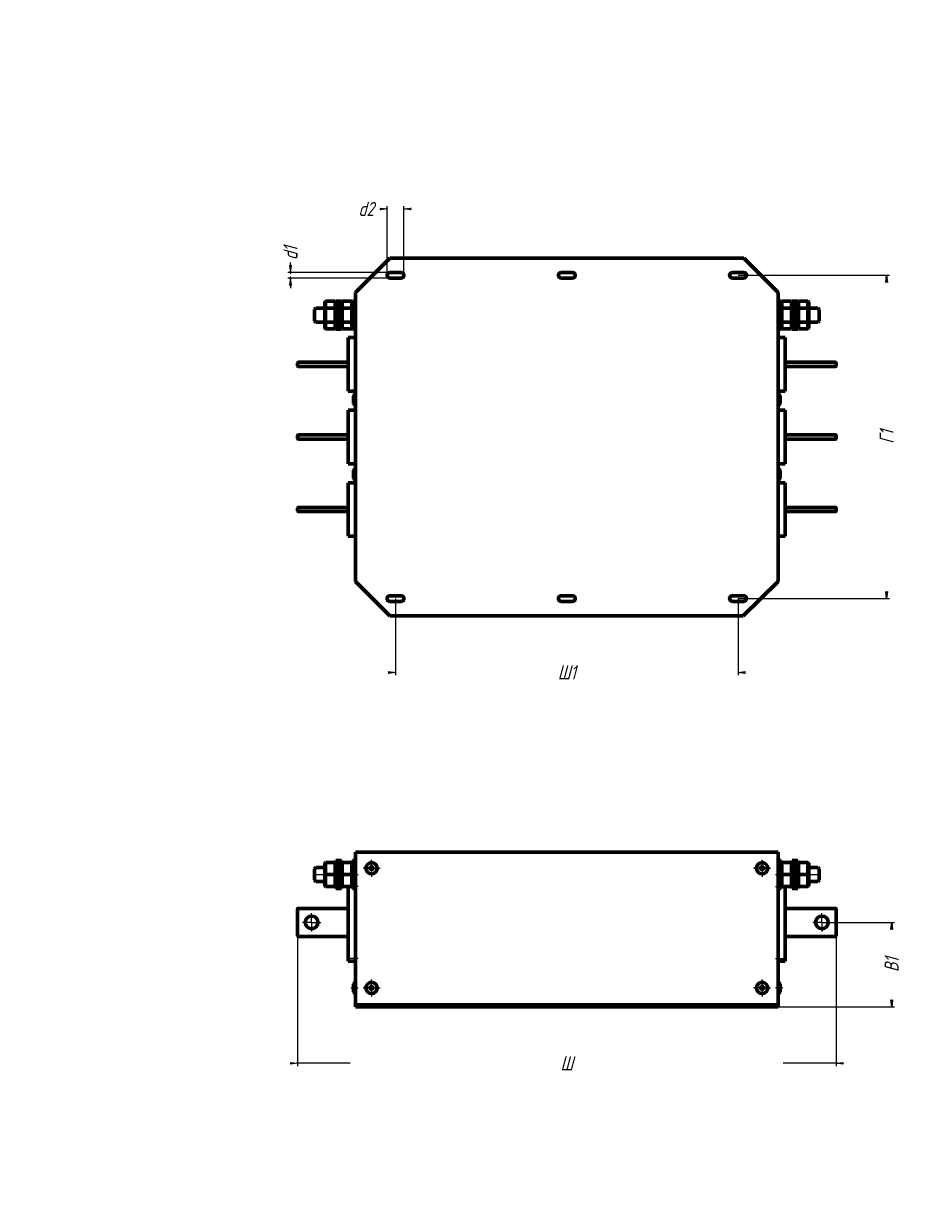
# Model space of a CAD drawing. Header units: millimetres. Extents: x 0 to 1189, y 0 to 841.
# Tile 1 of 2: x 0 to 630, y 0 to 841. Entities that reach past the tile are written whole.
import ezdxf

# ---------------------------------------------------------------- set-up
doc = ezdxf.new("R2010")
doc.units = ezdxf.units.MM
for name, pattern in [('K5LT_AXLED', [12, 7.5, -1.5, 1.5, -1.5]), ('K5LT_BASIC', [0]), ('K5LT_THIN', [0])]:
    doc.linetypes.add(name, pattern=pattern)
doc.layers.add('Системный слой', color=7, linetype='Continuous')
doc.styles.add('KDIMTEXTSTYLE', font='GOST_AU.SHX', dxfattribs={"width": 0.96, "oblique": 15, "height": 5})
doc.dimstyles.new('KDIMSTYLE (1.00)', dxfattribs={"dimtxt": 5, "dimasz": 1, "dimexe": 2, "dimexo": 0, "dimgap": 1, "dimtad": 1, "dimtxsty": 'KDIMTEXTSTYLE', "dimsah": 1, "dimcen": 0, "dimdle": 1, "dimadec": 0, "dimazin": 0, "dimtfac": 0.667, "dimtmove": 0, "dimatfit": 3, "dimfxl": 1, "dimtvp": 1, "dimtolj": 1, "dimtzin": 0, "dimarcsym": 0})

# ---------------------------------------------------------------- blocks, each defined once
blk = doc.blocks.new('KDIMARROW_01')
at = {"layer": 'Системный слой'}
blk.add_hatch(color=0, dxfattribs=at).paths.add_polyline_path([(0, 0), (-5, 0.658262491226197), (-4.5, 6e-16), (-5, -0.6582624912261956)])
at = {"layer": 'Системный слой', "color": 0, "linetype": 'K5LT_THIN', "lineweight": 18}
for p, q in [((-4.5, 6e-16), (-5, 0.658262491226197)), ((-5, 0.658262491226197), (0, 0)), ((0, 0), (-5, -0.6582624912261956)), ((-5, -0.6582624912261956), (-4.5, 6e-16)), ((0, 0), (-1, 0))]:
    blk.add_line(p, q, dxfattribs=at)
blk = doc.blocks.new('KDIMARROW_02')
at = {"layer": 'Системный слой'}
blk.add_hatch(color=0, dxfattribs=at).paths.add_polyline_path([(4.5, -6e-16), (5, 0.6582624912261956), (0, 0), (5, -0.658262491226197)])
at = {"layer": 'Системный слой', "color": 0, "linetype": 'K5LT_THIN', "lineweight": 18}
for p, q in [((0, 0), (-1, 0)), ((5, 0.6582624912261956), (0, 0)), ((0, 0), (5, -0.658262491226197)), ((0, 0), (7, -9e-16)), ((4.5, -6e-16), (5, 0.6582624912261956)), ((5, -0.658262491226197), (4.5, -6e-16))]:
    blk.add_line(p, q, dxfattribs=at)
blk = doc.blocks.new('U0')
at = {"layer": 'Системный слой', "color": 150, "linetype": 'K5LT_BASIC', "lineweight": 60, "true_color": 0x0080ff}
for p, q in [((233.9668528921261, 156.4329991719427), (233.9668528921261, 159.1329991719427)), ((233.9668528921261, 153.7329991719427), (233.9668528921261, 156.4329991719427))]:
    blk.add_line(p, q, dxfattribs=at)
blk = doc.blocks.new('U1')
at = {"layer": 'Системный слой', "color": 30, "linetype": 'K5LT_AXLED', "lineweight": 18, "true_color": 0xff8000}
for q in [(197.7668528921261, 202.9329991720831), (204.2668528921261, 209.4329991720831), (210.7668528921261, 202.9329991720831), (204.2668528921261, 196.4329991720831)]:
    blk.add_line((204.2668528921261, 202.9329991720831), q, dxfattribs=at)
blk = doc.blocks.new('U2')
at = {"layer": 'Системный слой', "color": 30, "linetype": 'K5LT_AXLED', "lineweight": 18, "true_color": 0xff8000}
for q in [(559.766852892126, 202.9329991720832), (566.266852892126, 209.4329991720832), (572.766852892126, 202.9329991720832), (566.266852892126, 196.4329991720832)]:
    blk.add_line((566.266852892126, 202.9329991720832), q, dxfattribs=at)
blk = doc.blocks.new('U3')
at = {"layer": 'Системный слой', "color": 30, "linetype": 'K5LT_AXLED', "lineweight": 18, "true_color": 0xff8000}
for q in [(246.7668528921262, 162.4329991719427), (240.7668528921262, 156.4329991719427), (252.7668528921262, 156.4329991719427), (246.7668528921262, 150.4329991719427)]:
    blk.add_line((246.7668528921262, 156.4329991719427), q, dxfattribs=at)
blk = doc.blocks.new('U4')
at = {"layer": 'Системный слой', "color": 30, "linetype": 'K5LT_AXLED', "lineweight": 18, "true_color": 0xff8000}
for q in [(246.7668528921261, 247.4329991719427), (240.7668528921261, 241.4329991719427), (252.7668528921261, 241.4329991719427), (246.7668528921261, 235.4329991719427)]:
    blk.add_line((246.7668528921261, 241.4329991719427), q, dxfattribs=at)
blk = doc.blocks.new('U5')
at = {"layer": 'Системный слой', "color": 30, "linetype": 'K5LT_AXLED', "lineweight": 18, "true_color": 0xff8000}
for q in [(523.766852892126, 162.4329991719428), (517.766852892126, 156.4329991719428), (529.766852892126, 156.4329991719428), (523.766852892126, 150.4329991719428)]:
    blk.add_line((523.766852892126, 156.4329991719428), q, dxfattribs=at)
blk = doc.blocks.new('U6')
at = {"layer": 'Системный слой', "color": 30, "linetype": 'K5LT_AXLED', "lineweight": 18, "true_color": 0xff8000}
for q in [(523.766852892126, 247.4329991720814), (517.766852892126, 241.4329991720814), (529.766852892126, 241.4329991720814), (523.766852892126, 235.4329991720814)]:
    blk.add_line((523.766852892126, 241.4329991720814), q, dxfattribs=at)

msp = doc.modelspace()

# ---------------------------------------------------------------- linework, layer by layer
at = {"layer": 'Системный слой', "color": 150, "linetype": 'K5LT_BASIC', "lineweight": 60, "true_color": 0x0080ff}
for p, q in [((235.2668528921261, 650.1079299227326), (259.7668528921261, 674.6079299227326)), ((259.7668528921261, 674.6079299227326), (510.7668528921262, 674.6079299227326)), ((510.7668528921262, 674.6079299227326), (535.266852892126, 650.1079299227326)), ((267.7668528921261, 664.3579299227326), (259.7668528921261, 664.3579299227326)), ((259.7668528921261, 660.3579299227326), (267.7668528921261, 660.3579299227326)), ((389.2668528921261, 664.3579299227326), (381.2668528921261, 664.3579299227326)), ((381.2668528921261, 660.3579299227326), (389.2668528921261, 660.3579299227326)), ((510.7668528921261, 664.3579299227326), (502.7668528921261, 664.3579299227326)), ((502.7668528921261, 660.3579299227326), (510.7668528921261, 660.3579299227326)), ((235.2668528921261, 650.1079299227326), (235.2668528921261, 445.1079299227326)), ((535.266852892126, 650.1079299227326), (535.266852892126, 445.1079299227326)), ((214.1668528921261, 643.9228844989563), (213.6668528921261, 643.3455342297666)), ((213.6668528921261, 643.3455342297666), (213.6668528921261, 638.7267320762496)), ((214.1668528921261, 643.9228844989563), (220.9668528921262, 643.9228844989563)), ((214.1668528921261, 643.9228844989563), (214.1668528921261, 639.0154072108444)), ((220.9668528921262, 643.9228844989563), (221.4668528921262, 643.3455342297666)), ((220.9668528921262, 643.9228844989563), (220.9668528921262, 639.0154072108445)), ((221.4668528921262, 644.1079299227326), (221.4668528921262, 624.1079299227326)), ((221.4668528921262, 644.1079299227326), (223.4668528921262, 644.1079299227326)), ((223.4668528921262, 644.1079299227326), (223.4668528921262, 624.1079299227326)), ((223.4668528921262, 644.1079299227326), (225.4668528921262, 644.1079299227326)), ((223.4668528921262, 644.1079299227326), (223.4668528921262, 624.1079299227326)), ((225.4668528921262, 644.1079299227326), (225.4668528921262, 624.1079299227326)), ((225.9668528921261, 643.9228844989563), (225.4668528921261, 643.3455342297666)), ((225.9668528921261, 643.9228844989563), (232.7668528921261, 643.9228844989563)), ((225.9668528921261, 643.9228844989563), (225.9668528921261, 639.0154072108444)), ((232.7668528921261, 643.9228844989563), (233.2668528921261, 643.3455342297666)), ((232.7668528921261, 643.9228844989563), (232.7668528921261, 639.0154072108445)), ((233.2668528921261, 644.1079299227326), (233.2668528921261, 624.1079299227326)), ((233.2668528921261, 644.1079299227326), (235.2668528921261, 644.1079299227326)), ((535.266852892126, 644.1079299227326), (537.266852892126, 644.1079299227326)), ((537.266852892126, 644.1079299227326), (537.266852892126, 624.1079299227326)), ((537.766852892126, 643.9228844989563), (537.266852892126, 643.3455342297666)), ((537.766852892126, 643.9228844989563), (544.5668528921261, 643.9228844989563)), ((537.766852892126, 643.9228844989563), (537.766852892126, 639.0154072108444)), ((544.5668528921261, 643.9228844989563), (545.0668528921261, 643.3455342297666)), ((544.5668528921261, 643.9228844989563), (544.5668528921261, 639.0154072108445)), ((545.0668528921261, 644.1079299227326), (545.0668528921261, 624.1079299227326)), ((545.0668528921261, 644.1079299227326), (547.0668528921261, 644.1079299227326)), ((547.0668528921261, 644.1079299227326), (547.0668528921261, 624.1079299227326)), ((547.0668528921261, 644.1079299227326), (547.0668528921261, 624.1079299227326)), ((547.0668528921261, 644.1079299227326), (549.0668528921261, 644.1079299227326)), ((549.0668528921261, 644.1079299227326), (549.0668528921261, 624.1079299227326)), ((549.5668528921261, 643.9228844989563), (549.0668528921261, 643.3455342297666)), ((549.5668528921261, 643.9228844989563), (556.3668528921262, 643.9228844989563)), ((549.5668528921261, 643.9228844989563), (549.5668528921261, 639.0154072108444)), ((556.3668528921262, 643.9228844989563), (556.8668528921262, 643.3455342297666)), ((556.3668528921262, 643.9228844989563), (556.3668528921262, 639.0154072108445)), ((556.8668528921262, 643.3455342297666), (556.8668528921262, 638.7267320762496)), ((206.2668528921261, 630.1079299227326), (206.2668528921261, 638.1079299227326)), ((213.6668528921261, 639.1079299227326), (207.2668528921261, 639.1079299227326)), ((214.1668528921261, 639.0154072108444), (213.6668528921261, 638.7267320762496)), ((213.6668528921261, 638.7267320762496), (213.6668528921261, 629.4891277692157)), ((214.1668528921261, 639.0154072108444), (220.9668528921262, 639.0154072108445)), ((214.1668528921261, 639.0154072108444), (214.1668528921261, 629.2004526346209)), ((220.9668528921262, 639.0154072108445), (220.9668528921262, 629.2004526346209)), ((220.9668528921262, 639.0154072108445), (221.4668528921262, 638.7267320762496)), ((225.9668528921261, 639.0154072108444), (225.4668528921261, 638.7267320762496)), ((225.9668528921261, 639.0154072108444), (232.7668528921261, 639.0154072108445)), ((225.9668528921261, 639.0154072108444), (225.9668528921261, 629.2004526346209)), ((232.7668528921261, 639.0154072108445), (232.7668528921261, 629.2004526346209)), ((232.7668528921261, 639.0154072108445), (233.2668528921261, 638.7267320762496)), ((537.766852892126, 639.0154072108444), (537.266852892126, 638.7267320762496)), ((537.766852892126, 639.0154072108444), (544.5668528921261, 639.0154072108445)), ((537.766852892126, 639.0154072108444), (537.766852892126, 629.2004526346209)), ((544.5668528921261, 639.0154072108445), (544.5668528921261, 629.2004526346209)), ((544.5668528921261, 639.0154072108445), (545.0668528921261, 638.7267320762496)), ((549.5668528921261, 639.0154072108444), (549.0668528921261, 638.7267320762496)), ((549.5668528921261, 639.0154072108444), (556.3668528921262, 639.0154072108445)), ((549.5668528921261, 639.0154072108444), (549.5668528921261, 629.2004526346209)), ((556.3668528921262, 639.0154072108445), (556.3668528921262, 629.2004526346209)), ((556.3668528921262, 639.0154072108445), (556.8668528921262, 638.7267320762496)), ((556.8668528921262, 639.1079299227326), (563.266852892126, 639.1079299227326)), ((556.8668528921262, 638.7267320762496), (556.8668528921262, 629.4891277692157)), ((564.266852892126, 638.1079299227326), (564.266852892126, 630.1079299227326)), ((213.6668528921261, 629.1079299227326), (207.2668528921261, 629.1079299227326)), ((213.6668528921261, 629.4891277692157), (213.6668528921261, 624.8703256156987)), ((214.1668528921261, 629.2004526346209), (213.6668528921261, 629.4891277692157)), ((214.1668528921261, 624.292975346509), (213.6668528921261, 624.8703256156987)), ((214.1668528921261, 629.2004526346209), (220.9668528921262, 629.2004526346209)), ((214.1668528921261, 629.2004526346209), (214.1668528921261, 624.292975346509)), ((214.1668528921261, 624.292975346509), (220.9668528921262, 624.292975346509)), ((220.9668528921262, 629.2004526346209), (221.4668528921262, 629.4891277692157)), ((220.9668528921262, 629.2004526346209), (220.9668528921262, 624.292975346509)), ((220.9668528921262, 624.292975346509), (221.4668528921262, 624.8703256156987)), ((221.4668528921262, 624.1079299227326), (223.4668528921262, 624.1079299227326)), ((223.4668528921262, 624.1079299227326), (225.4668528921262, 624.1079299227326)), ((225.9668528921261, 629.2004526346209), (225.4668528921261, 629.4891277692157)), ((225.9668528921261, 624.292975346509), (225.4668528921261, 624.8703256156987)), ((225.9668528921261, 629.2004526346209), (232.7668528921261, 629.2004526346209)), ((225.9668528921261, 629.2004526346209), (225.9668528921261, 624.292975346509)), ((225.9668528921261, 624.292975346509), (232.7668528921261, 624.292975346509)), ((232.7668528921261, 629.2004526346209), (233.2668528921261, 629.4891277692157)), ((232.7668528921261, 629.2004526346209), (232.7668528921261, 624.292975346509)), ((232.7668528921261, 624.292975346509), (233.2668528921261, 624.8703256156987)), ((233.2668528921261, 624.1079299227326), (235.2668528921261, 624.1079299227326)), ((535.266852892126, 624.1079299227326), (537.266852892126, 624.1079299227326)), ((537.766852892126, 629.2004526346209), (537.266852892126, 629.4891277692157)), ((537.766852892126, 624.292975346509), (537.266852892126, 624.8703256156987)), ((537.766852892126, 629.2004526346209), (544.5668528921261, 629.2004526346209)), ((537.766852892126, 629.2004526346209), (537.766852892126, 624.292975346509)), ((537.766852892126, 624.292975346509), (544.5668528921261, 624.292975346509)), ((544.5668528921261, 629.2004526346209), (545.0668528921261, 629.4891277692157)), ((544.5668528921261, 629.2004526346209), (544.5668528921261, 624.292975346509)), ((544.5668528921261, 624.292975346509), (545.0668528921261, 624.8703256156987)), ((545.0668528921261, 624.1079299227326), (547.0668528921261, 624.1079299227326)), ((547.0668528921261, 624.1079299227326), (549.0668528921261, 624.1079299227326)), ((549.5668528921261, 629.2004526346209), (549.0668528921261, 629.4891277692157)), ((549.5668528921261, 624.292975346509), (549.0668528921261, 624.8703256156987)), ((549.5668528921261, 629.2004526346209), (556.3668528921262, 629.2004526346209)), ((549.5668528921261, 629.2004526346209), (549.5668528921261, 624.292975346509)), ((549.5668528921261, 624.292975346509), (556.3668528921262, 624.292975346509)), ((556.3668528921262, 629.2004526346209), (556.8668528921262, 629.4891277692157)), ((556.3668528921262, 629.2004526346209), (556.3668528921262, 624.292975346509)), ((556.3668528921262, 624.292975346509), (556.8668528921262, 624.8703256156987)), ((556.8668528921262, 629.4891277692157), (556.8668528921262, 624.8703256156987)), ((556.8668528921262, 629.1079299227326), (563.266852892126, 629.1079299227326)), ((235.2668528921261, 618.1079299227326), (230.2668528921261, 618.1079299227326)), ((230.2668528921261, 616.1079299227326), (230.2668528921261, 618.1079299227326)), ((230.2668528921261, 582.1079299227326), (230.2668528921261, 616.1079299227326)), ((535.266852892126, 618.1079299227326), (540.266852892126, 618.1079299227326)), ((540.266852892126, 618.1079299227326), (540.266852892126, 616.1079299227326)), ((540.266852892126, 616.1079299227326), (540.266852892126, 582.1079299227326)), ((194.2668528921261, 598.1079299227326), (194.2668528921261, 600.1079299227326)), ((194.7668528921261, 600.6079299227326), (230.2668528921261, 600.6079299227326)), ((194.7668528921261, 597.6079299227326), (230.2668528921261, 597.6079299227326)), ((575.766852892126, 600.6079299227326), (540.266852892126, 600.6079299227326)), ((575.766852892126, 597.6079299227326), (540.266852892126, 597.6079299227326)), ((576.266852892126, 600.1079299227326), (576.266852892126, 598.1079299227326)), ((230.2668528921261, 580.1079299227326), (230.2668528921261, 582.1079299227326)), ((540.266852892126, 582.1079299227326), (540.266852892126, 580.1079299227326)), ((235.2668528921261, 580.1079299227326), (230.2668528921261, 580.1079299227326)), ((233.9668528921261, 571.4079299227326), (233.9668528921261, 576.8079299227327)), ((535.266852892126, 580.1079299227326), (540.266852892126, 580.1079299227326)), ((536.5668528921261, 576.8079299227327), (536.5668528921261, 571.4079299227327)), ((235.2668528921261, 566.6079299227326), (230.2668528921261, 566.6079299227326)), ((230.2668528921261, 564.6079299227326), (230.2668528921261, 566.6079299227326)), ((230.2668528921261, 530.6079299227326), (230.2668528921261, 564.6079299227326)), ((535.266852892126, 566.6079299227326), (540.266852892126, 566.6079299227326)), ((540.266852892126, 566.6079299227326), (540.266852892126, 564.6079299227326)), ((540.266852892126, 564.6079299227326), (540.266852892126, 530.6079299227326)), ((194.2668528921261, 546.6079299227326), (194.2668528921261, 548.6079299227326)), ((194.7668528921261, 549.1079299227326), (230.2668528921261, 549.1079299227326)), ((575.766852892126, 549.1079299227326), (540.266852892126, 549.1079299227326)), ((576.266852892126, 548.6079299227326), (576.266852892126, 546.6079299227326)), ((194.7668528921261, 546.1079299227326), (230.2668528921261, 546.1079299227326)), ((575.766852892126, 546.1079299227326), (540.266852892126, 546.1079299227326)), ((230.2668528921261, 528.6079299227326), (230.2668528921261, 530.6079299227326)), ((540.266852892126, 530.6079299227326), (540.266852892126, 528.6079299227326)), ((235.2668528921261, 528.6079299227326), (230.2668528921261, 528.6079299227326)), ((233.9668528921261, 518.4079299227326), (233.9668528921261, 523.8079299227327)), ((535.266852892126, 528.6079299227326), (540.266852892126, 528.6079299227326)), ((536.5668528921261, 523.8079299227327), (536.5668528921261, 518.4079299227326)), ((235.2668528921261, 515.1079299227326), (230.2668528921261, 515.1079299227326)), ((230.2668528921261, 513.1079299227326), (230.2668528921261, 515.1079299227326)), ((230.2668528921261, 479.1079299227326), (230.2668528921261, 513.1079299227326)), ((535.266852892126, 515.1079299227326), (540.266852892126, 515.1079299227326)), ((540.266852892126, 515.1079299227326), (540.266852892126, 513.1079299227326)), ((540.266852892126, 513.1079299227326), (540.266852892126, 479.1079299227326)), ((194.2668528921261, 495.1079299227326), (194.2668528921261, 497.1079299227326)), ((194.7668528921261, 497.6079299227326), (230.2668528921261, 497.6079299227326)), ((575.766852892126, 497.6079299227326), (540.266852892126, 497.6079299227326)), ((576.266852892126, 497.1079299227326), (576.266852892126, 495.1079299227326)), ((194.7668528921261, 494.6079299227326), (230.2668528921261, 494.6079299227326)), ((575.766852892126, 494.6079299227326), (540.266852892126, 494.6079299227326)), ((230.2668528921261, 477.1079299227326), (230.2668528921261, 479.1079299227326)), ((235.2668528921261, 477.1079299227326), (230.2668528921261, 477.1079299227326)), ((535.266852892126, 477.1079299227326), (540.266852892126, 477.1079299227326)), ((540.266852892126, 479.1079299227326), (540.266852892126, 477.1079299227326)), ((259.7668528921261, 420.6079299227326), (235.2668528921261, 445.1079299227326)), ((535.266852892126, 445.1079299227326), (510.2751323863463, 420.6079299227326)), ((267.7668528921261, 434.8579299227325), (259.7668528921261, 434.8579299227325)), ((259.7668528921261, 430.8579299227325), (267.7668528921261, 430.8579299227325)), ((389.2668528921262, 434.8579299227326), (381.2668528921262, 434.8579299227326)), ((381.2668528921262, 430.8579299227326), (389.2668528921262, 430.8579299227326)), ((510.7668528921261, 434.8579299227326), (502.7668528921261, 434.8579299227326)), ((502.7668528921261, 430.8579299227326), (510.7668528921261, 430.8579299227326)), ((259.7668528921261, 420.6079299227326), (510.2751323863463, 420.6079299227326)), ((235.2668528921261, 252.9329991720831), (235.2668528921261, 144.4329991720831)), ((235.2668528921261, 252.9329991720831), (535.266852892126, 252.9329991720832)), ((535.266852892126, 252.9329991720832), (535.266852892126, 144.4329991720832)), ((214.1668528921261, 245.4329991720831), (213.6668528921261, 244.9329991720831)), ((213.6668528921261, 244.9329991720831), (213.6668528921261, 236.9329991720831)), ((214.1668528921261, 245.4329991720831), (220.9668528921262, 245.4329991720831)), ((214.1668528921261, 245.4329991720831), (214.1668528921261, 236.9329991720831)), ((220.9668528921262, 245.4329991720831), (221.4668528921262, 244.9329991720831)), ((220.9668528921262, 245.4329991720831), (220.9668528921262, 236.9329991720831)), ((221.4668528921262, 246.9329991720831), (221.4668528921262, 226.9329991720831)), ((221.4668528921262, 246.9329991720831), (223.4668528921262, 246.9329991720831)), ((223.4668528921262, 246.9329991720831), (223.4668528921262, 226.9329991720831)), ((223.4668528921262, 246.9329991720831), (225.4668528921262, 246.9329991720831)), ((223.4668528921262, 246.9329991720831), (223.4668528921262, 226.9329991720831)), ((225.4668528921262, 246.9329991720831), (225.4668528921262, 226.9329991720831)), ((225.9668528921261, 245.4329991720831), (225.4668528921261, 244.9329991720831)), ((225.9668528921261, 245.4329991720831), (232.7668528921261, 245.4329991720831)), ((225.9668528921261, 245.4329991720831), (225.9668528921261, 236.9329991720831)), ((232.7668528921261, 245.4329991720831), (233.2668528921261, 244.9329991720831)), ((232.7668528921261, 245.4329991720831), (232.7668528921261, 236.9329991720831)), ((233.2668528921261, 246.9329991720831), (233.2668528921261, 226.9329991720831)), ((233.2668528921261, 246.9329991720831), (235.2668528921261, 246.9329991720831)), ((535.266852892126, 246.9329991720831), (537.266852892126, 246.9329991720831)), ((537.266852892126, 246.9329991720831), (537.266852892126, 226.9329991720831)), ((537.766852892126, 245.4329991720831), (537.266852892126, 244.9329991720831)), ((537.766852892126, 245.4329991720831), (544.5668528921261, 245.4329991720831)), ((537.766852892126, 245.4329991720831), (537.766852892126, 236.9329991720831)), ((544.5668528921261, 245.4329991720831), (545.0668528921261, 244.9329991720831)), ((544.5668528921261, 245.4329991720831), (544.5668528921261, 236.9329991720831)), ((545.0668528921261, 246.9329991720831), (545.0668528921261, 226.9329991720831)), ((545.0668528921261, 246.9329991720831), (547.0668528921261, 246.9329991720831)), ((547.0668528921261, 246.9329991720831), (547.0668528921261, 226.9329991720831)), ((547.0668528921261, 246.9329991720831), (547.0668528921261, 226.9329991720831)), ((547.0668528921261, 246.9329991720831), (549.0668528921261, 246.9329991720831)), ((549.0668528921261, 246.9329991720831), (549.0668528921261, 226.9329991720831)), ((549.5668528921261, 245.4329991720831), (549.0668528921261, 244.9329991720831)), ((549.5668528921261, 245.4329991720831), (556.3668528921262, 245.4329991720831)), ((549.5668528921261, 245.4329991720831), (549.5668528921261, 236.9329991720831)), ((556.3668528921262, 245.4329991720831), (556.8668528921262, 244.9329991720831)), ((556.3668528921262, 245.4329991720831), (556.3668528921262, 236.9329991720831)), ((556.8668528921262, 244.9329991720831), (556.8668528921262, 236.9329991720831)), ((206.2668528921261, 232.9329991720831), (206.2668528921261, 240.9329991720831)), ((213.6668528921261, 241.9329991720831), (207.2668528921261, 241.9329991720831)), ((213.6668528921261, 236.9329991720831), (213.6668528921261, 228.9329991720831)), ((214.1668528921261, 236.9329991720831), (213.6668528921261, 236.9329991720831)), ((214.1668528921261, 236.9329991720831), (220.9668528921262, 236.9329991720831)), ((214.1668528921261, 236.9329991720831), (214.1668528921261, 228.4329991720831)), ((220.9668528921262, 236.9329991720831), (221.4668528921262, 236.9329991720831)), ((220.9668528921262, 236.9329991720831), (220.9668528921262, 228.4329991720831)), ((225.9668528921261, 236.9329991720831), (225.4668528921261, 236.9329991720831)), ((225.9668528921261, 236.9329991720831), (232.7668528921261, 236.9329991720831)), ((225.9668528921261, 236.9329991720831), (225.9668528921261, 228.4329991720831)), ((232.7668528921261, 236.9329991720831), (233.2668528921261, 236.9329991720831)), ((232.7668528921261, 236.9329991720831), (232.7668528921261, 228.4329991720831)), ((537.766852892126, 236.9329991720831), (537.266852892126, 236.9329991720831)), ((537.766852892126, 236.9329991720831), (544.5668528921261, 236.9329991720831)), ((537.766852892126, 236.9329991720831), (537.766852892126, 228.4329991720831)), ((544.5668528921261, 236.9329991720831), (545.0668528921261, 236.9329991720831)), ((544.5668528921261, 236.9329991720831), (544.5668528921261, 228.4329991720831)), ((549.5668528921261, 236.9329991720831), (549.0668528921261, 236.9329991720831)), ((549.5668528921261, 236.9329991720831), (556.3668528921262, 236.9329991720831)), ((549.5668528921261, 236.9329991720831), (549.5668528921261, 228.4329991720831)), ((556.3668528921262, 236.9329991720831), (556.8668528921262, 236.9329991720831)), ((556.3668528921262, 236.9329991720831), (556.3668528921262, 228.4329991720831)), ((556.8668528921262, 241.9329991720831), (563.266852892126, 241.9329991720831)), ((556.8668528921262, 236.9329991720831), (556.8668528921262, 228.9329991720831)), ((564.266852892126, 240.9329991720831), (564.266852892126, 232.9329991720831)), ((213.6668528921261, 231.9329991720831), (207.2668528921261, 231.9329991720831)), ((214.1668528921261, 228.4329991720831), (213.6668528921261, 228.9329991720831)), ((214.1668528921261, 228.4329991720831), (220.9668528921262, 228.4329991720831)), ((220.9668528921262, 228.4329991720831), (221.4668528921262, 228.9329991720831)), ((225.9668528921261, 228.4329991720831), (225.4668528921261, 228.9329991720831)), ((225.9668528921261, 228.4329991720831), (232.7668528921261, 228.4329991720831)), ((230.2668528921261, 177.4329991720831), (230.2668528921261, 228.4329991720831)), ((232.7668528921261, 228.4329991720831), (233.2668528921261, 228.9329991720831)), ((537.766852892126, 228.4329991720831), (537.266852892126, 228.9329991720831)), ((537.766852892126, 228.4329991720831), (544.5668528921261, 228.4329991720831)), ((540.266852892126, 228.4329991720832), (540.266852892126, 177.4329991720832)), ((544.5668528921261, 228.4329991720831), (545.0668528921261, 228.9329991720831)), ((549.5668528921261, 228.4329991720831), (549.0668528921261, 228.9329991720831)), ((549.5668528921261, 228.4329991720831), (556.3668528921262, 228.4329991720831)), ((556.3668528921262, 228.4329991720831), (556.8668528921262, 228.9329991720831)), ((556.8668528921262, 231.9329991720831), (563.266852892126, 231.9329991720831)), ((221.4668528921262, 226.9329991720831), (223.4668528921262, 226.9329991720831)), ((223.4668528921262, 226.9329991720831), (225.4668528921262, 226.9329991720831)), ((233.2668528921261, 226.9329991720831), (235.2668528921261, 226.9329991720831)), ((535.266852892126, 226.9329991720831), (537.266852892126, 226.9329991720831)), ((545.0668528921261, 226.9329991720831), (547.0668528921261, 226.9329991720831)), ((547.0668528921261, 226.9329991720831), (549.0668528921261, 226.9329991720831)), ((194.2668528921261, 212.4329991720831), (194.2668528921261, 193.4329991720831)), ((230.2668528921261, 212.9329991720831), (194.7668528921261, 212.9329991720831)), ((540.266852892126, 212.9329991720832), (575.766852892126, 212.9329991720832)), ((576.266852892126, 212.4329991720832), (576.266852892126, 193.4329991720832)), ((194.7668528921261, 192.9329991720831), (230.2668528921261, 192.9329991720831)), ((575.766852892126, 192.9329991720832), (540.266852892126, 192.9329991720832)), ((230.2668528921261, 175.4329991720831), (230.2668528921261, 177.4329991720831)), ((540.266852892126, 177.4329991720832), (540.266852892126, 175.4329991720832)), ((235.2668528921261, 175.4329991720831), (230.2668528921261, 175.4329991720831)), ((535.266852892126, 175.4329991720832), (540.266852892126, 175.4329991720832)), ((536.5668528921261, 159.1329991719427), (536.5668528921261, 153.7329991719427)), ((259.7668528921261, 144.4329991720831), (235.2668528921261, 144.4329991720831)), ((235.2668528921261, 142.9329991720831), (235.2668528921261, 144.4329991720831)), ((259.7668528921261, 144.4329991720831), (510.7668528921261, 144.4329991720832)), ((259.7668528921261, 142.9329991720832), (259.7668528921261, 144.4329991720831)), ((535.266852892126, 144.4329991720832), (510.7668528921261, 144.4329991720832)), ((510.7668528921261, 144.4329991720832), (510.7668528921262, 142.9329991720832)), ((535.266852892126, 142.9329991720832), (535.266852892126, 144.4329991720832)), ((235.2668528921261, 142.9329991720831), (259.7668528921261, 142.9329991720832)), ((259.7668528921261, 142.9329991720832), (510.7668528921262, 142.9329991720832)), ((510.7668528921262, 142.9329991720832), (535.266852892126, 142.9329991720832))]:
    msp.add_line(p, q, dxfattribs=at)
at = {"layer": 'Системный слой', "color": 30, "linetype": 'K5LT_AXLED', "lineweight": 18, "true_color": 0xff8000}
for p, q in [((205.2668528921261, 236.9329991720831), (237.2668528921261, 236.9329991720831)), ((219.4668528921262, 236.9329991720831), (223.4668528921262, 236.9329991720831)), ((223.4668528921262, 236.9329991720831), (227.4668528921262, 236.9329991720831)), ((231.2668528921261, 236.9329991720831), (237.2668528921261, 236.9329991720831)), ((533.266852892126, 236.9329991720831), (539.266852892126, 236.9329991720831)), ((533.266852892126, 236.9329991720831), (565.266852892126, 236.9329991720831)), ((543.0668528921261, 236.9329991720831), (547.0668528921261, 236.9329991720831)), ((547.0668528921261, 236.9329991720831), (551.0668528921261, 236.9329991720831)), ((237.2668528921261, 228.4329991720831), (228.2668528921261, 228.4329991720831)), ((533.266852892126, 228.4329991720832), (542.266852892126, 228.4329991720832)), ((237.2668528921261, 177.4329991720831), (228.2668528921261, 177.4329991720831)), ((533.266852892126, 177.4329991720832), (542.266852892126, 177.4329991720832)), ((231.9668528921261, 156.4329991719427), (237.2668528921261, 156.4329991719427)), ((538.5668528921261, 156.4329991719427), (533.266852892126, 156.4329991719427))]:
    msp.add_line(p, q, dxfattribs=at)
at = {"layer": 'Системный слой', "color": 150, "linetype": 'K5LT_BASIC', "lineweight": 60, "true_color": 0x0080ff}
for centre, radius in [((246.7668528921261, 241.4329991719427), 4), ((523.766852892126, 241.4329991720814), 4), ((246.7668528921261, 241.4329991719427), 1), ((523.766852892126, 241.4329991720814), 1), ((204.2668528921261, 202.9329991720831), 4.5), ((566.266852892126, 202.9329991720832), 4.5), ((246.7668528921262, 156.4329991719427), 4), ((523.766852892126, 156.4329991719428), 4), ((246.7668528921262, 156.4329991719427), 1), ((523.766852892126, 156.4329991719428), 1)]:
    msp.add_circle(centre, radius, dxfattribs=at)
for centre, radius, start, end in [((259.7668528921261, 662.3579299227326), 2, 90, 270), ((267.7668528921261, 662.3579299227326), 2, 270, 90), ((381.2668528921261, 662.3579299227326), 2, 90, 270), ((389.2668528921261, 662.3579299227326), 2, 270, 90), ((502.7668528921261, 662.3579299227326), 2, 90, 270), ((510.7668528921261, 662.3579299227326), 2, 270, 90), ((211.7543528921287, 633.62042992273), 7.088745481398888, 129.2751895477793, 140.7248104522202), ((558.7793528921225, 633.620429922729), 7.088745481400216, 39.27518954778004, 50.72481045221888), ((211.7543528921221, 634.5954299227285), 7.08874548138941, 219.2751895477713, 230.7248104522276), ((558.7793528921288, 634.5954299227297), 7.088745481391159, 309.2751895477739, 320.7248104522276), ((194.7668528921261, 600.1079299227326), 0.5, 89.99999999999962, 179.9999999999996), ((194.7668528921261, 598.1079299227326), 0.5, 180.0000000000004, 270.0000000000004), ((575.766852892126, 600.1079299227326), 0.5, 0, 90.00000000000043), ((575.766852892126, 598.1079299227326), 0.5, 269.9999999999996, 0), ((235.2668528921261, 576.8079299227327), 1.3, 90.00000000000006, 180), ((535.266852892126, 576.8079299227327), 1.3, 0, 90), ((235.2668528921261, 571.4079299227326), 1.3, 180, 270), ((535.266852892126, 571.4079299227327), 1.3, 270, 0), ((194.7668528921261, 548.6079299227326), 0.5, 89.99999999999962, 179.9999999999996), ((575.766852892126, 548.6079299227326), 0.5, 0, 90.00000000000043), ((194.7668528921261, 546.6079299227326), 0.5, 180.0000000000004, 270.0000000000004), ((575.766852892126, 546.6079299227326), 0.5, 269.9999999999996, 0), ((235.2668528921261, 523.8079299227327), 1.3, 90.00000000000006, 180), ((535.266852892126, 523.8079299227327), 1.3, 0, 90), ((235.2668528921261, 518.4079299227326), 1.3, 180, 270), ((535.266852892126, 518.4079299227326), 1.3, 270, 0), ((194.7668528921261, 497.1079299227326), 0.5, 89.99999999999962, 179.9999999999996), ((575.766852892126, 497.1079299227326), 0.5, 0, 90.00000000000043), ((194.7668528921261, 495.1079299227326), 0.5, 180.0000000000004, 270.0000000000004), ((575.766852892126, 495.1079299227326), 0.5, 269.9999999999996, 0), ((259.7668528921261, 432.8579299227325), 2, 90, 270), ((267.7668528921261, 432.8579299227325), 2, 270, 90), ((381.2668528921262, 432.8579299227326), 2, 90, 270), ((389.2668528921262, 432.8579299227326), 2, 270, 90), ((502.7668528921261, 432.8579299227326), 2, 90, 270), ((510.7668528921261, 432.8579299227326), 2, 270, 90), ((211.7543528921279, 236.4454991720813), 7.088745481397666, 129.2751895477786, 140.7248104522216), ((558.7793528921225, 236.4454991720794), 7.088745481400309, 39.27518954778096, 50.72481045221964), ((211.7543528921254, 237.4204991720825), 7.088745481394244, 219.2751895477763, 230.7248104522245), ((558.779352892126, 237.4204991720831), 7.088745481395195, 309.2751895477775, 320.7248104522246), ((194.7668528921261, 212.4329991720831), 0.5, 89.99999999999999, 180), ((575.766852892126, 212.4329991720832), 0.5, 0, 90.00000000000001), ((194.7668528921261, 193.4329991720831), 0.5, 180, 270), ((575.766852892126, 193.4329991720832), 0.5, 270, 0), ((235.2668528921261, 159.1329991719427), 1.3, 90.00000000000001, 180), ((535.266852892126, 159.1329991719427), 1.3, 0, 90), ((235.2668528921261, 153.7329991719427), 1.3, 180, 270), ((535.266852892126, 153.7329991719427), 1.3, 270, 0)]:
    msp.add_arc(centre, radius, start, end, dxfattribs=at)

# ---------------------------------------------------------------- block references
at = {"layer": 'Системный слой'}
for name in ['U4', 'U6', 'U1', 'U2', 'U3', 'U5', 'U0']:
    msp.add_blockref(name, (0, 0), dxfattribs=at)

# ---------------------------------------------------------------- dimensions: what is measured, and where the dimension line sits
at = {"layer": 'Системный слой', "color": 7}
for base, p1, p2, location, text in [((257.7668528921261, 709.4921289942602), (269.7668528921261, 662.3579299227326), (257.7668528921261, 662.3579299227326), (242.9537281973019, 709.4921289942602), '\\H5.0;\\W0.965;\\Q15;\\H5.0;\\W0.965;\\Q15;\\Q15;\\H10.00;d2\\Q15;\\H5.00;'), ((263.7668528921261, 380.4357296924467), (506.7668528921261, 432.8579299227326), (263.7668528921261, 432.8579299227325), (385.2668528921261, 380.4357296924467), '\\H5.0;\\W0.965;\\Q15;\\H5.0;\\W0.965;\\Q15;\\Q15;\\H10.00;Ш1\\Q15;\\H5.00;'), ((194.2668528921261, 102.9733880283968), (576.266852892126, 202.9329991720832), (194.2668528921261, 202.9329991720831), (385.2668528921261, 102.9733880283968), '\\H5.0;\\W0.965;\\Q15;\\H5.0;\\W0.965;\\Q15;\\Q15;\\H10.00;Ш\\Q15;\\H5.00;')]:
    msp.add_linear_dim(base=base, p1=p1, p2=p2, location=location, text=text, dimstyle='KDIMSTYLE (1.00)', override={"dimexo": 0, "dimblk1": 'KDIMARROW_01', "dimblk2": 'KDIMARROW_01', "dimse1": 0, "dimse2": 0, "dimclrt": 7, "dimtolj": 1}, dxfattribs=at).render()
for base, p1, p2, location, text, override in [((189.2490676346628, 664.3579299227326), (263.7668528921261, 660.3579299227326), (263.7668528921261, 664.3579299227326), (189.2490676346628, 678.0727212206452), '\\H5.0;\\W0.965;\\Q15;\\H5.0;\\W0.965;\\Q15;\\Q15;\\H10.00;d1\\Q15;\\H5.00;', {"dimexo": 0, "dimblk1": 'KDIMARROW_02', "dimblk2": 'KDIMARROW_02', "dimse1": 0, "dimse2": 0, "dimclrt": 7, "dimtolj": 1}), ((612.137881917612, 662.3579299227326), (506.7668528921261, 432.8579299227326), (506.7668528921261, 662.3579299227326), (612.137881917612, 547.6079299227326), '\\H5.0;\\W0.965;\\Q15;\\H5.0;\\W0.965;\\Q15;\\Q15;\\H10.00;Г1\\Q15;\\H5.00;', {"dimexo": 0, "dimblk1": 'KDIMARROW_01', "dimblk2": 'KDIMARROW_01', "dimse1": 0, "dimse2": 0, "dimclrt": 7, "dimtolj": 1}), ((615.7528522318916, 202.9329991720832), (535.266852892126, 142.9329991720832), (566.266852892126, 202.9329991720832), (615.7528522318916, 172.9329991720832), '\\H5.0;\\W0.965;\\Q15;\\H5.0;\\W0.965;\\Q15;\\Q15;\\H10.00;В1\\Q15;\\H5.00;', {"dimexo": 0, "dimblk1": 'KDIMARROW_01', "dimblk2": 'KDIMARROW_01', "dimse1": 0, "dimse2": 0, "dimclrt": 7, "dimtolj": 1})]:
    msp.add_linear_dim(base=base, p1=p1, p2=p2, angle=90, location=location, text=text, dimstyle='KDIMSTYLE (1.00)', override=override, dxfattribs=at).render()

doc.saveas('drawing.dxf')
